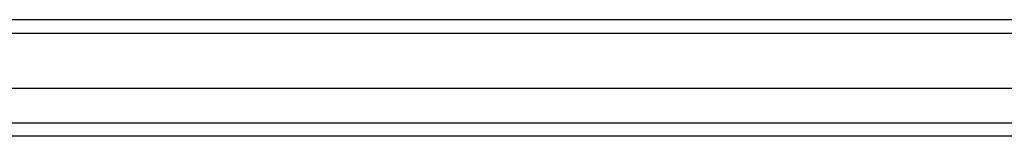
# Model space of a CAD drawing. Header units: inches. Extents: x 23 to 609, y 66 to 286.
# Tile 42 of 178: x 252.875 to 260.212, y 198.453 to 199.319. Entities that reach past the tile are written whole.
import ezdxf

# ---------------------------------------------------------------- set-up
doc = ezdxf.new("R2010")
doc.units = ezdxf.units.IN
doc.header["$MEASUREMENT"] = 0
doc.layers.add('Visible Edges(ANSI)', color=7, linetype='Continuous', lineweight=25)
doc.layers.add('Visible Tangent Edges(ANSI)', color=7, linetype='Continuous', lineweight=25)

msp = doc.modelspace()

# ---------------------------------------------------------------- linework, layer by layer
at = {"layer": 'Visible Edges(ANSI)'}
for p, q in [((267.9612, 199.3191), (208.1592, 199.3191)), ((267.3516, 198.8073), (208.7689, 198.8073)), ((267.1631, 198.453), (208.9574, 198.453))]:
    msp.add_line(p, q, dxfattribs=at)
at = {"layer": 'Visible Tangent Edges(ANSI)'}
for p, q in [((208.1592, 199.2201), (267.9612, 199.2201)), ((208.8274, 198.552), (267.2931, 198.552))]:
    msp.add_line(p, q, dxfattribs=at)

doc.saveas('drawing.dxf')
